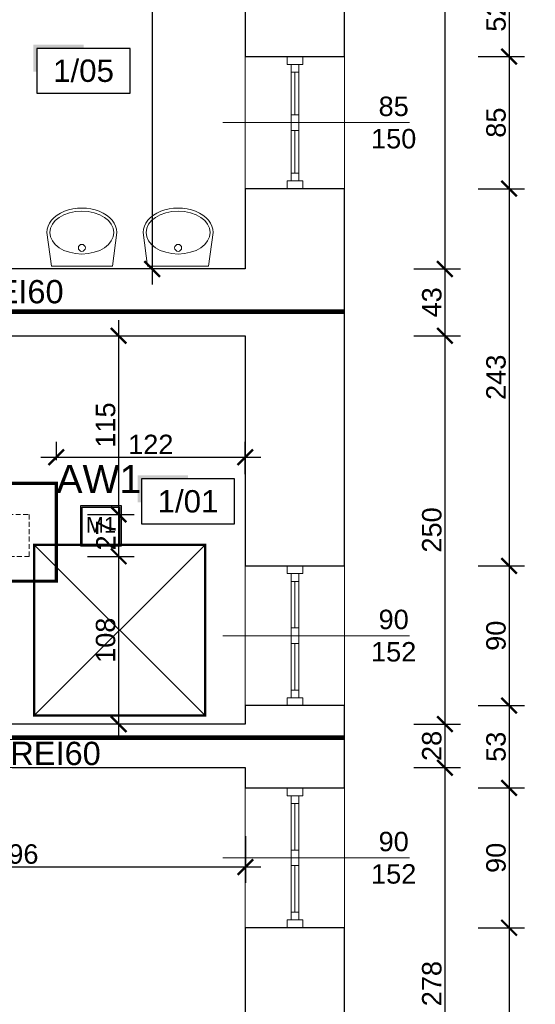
# Model space of a CAD drawing. Header units: millimetres. Extents: x 2709036 to 2756280, y 168165 to 192362.
# Tile 131 of 192: x 2721703 to 2722035, y 190884 to 191517. Entities that reach past the tile are written whole.
import ezdxf
from ezdxf.enums import TextEntityAlignment as Align

# ---------------------------------------------------------------- set-up
doc = ezdxf.new("R2010")
doc.units = ezdxf.units.MM
doc.header["$MEASUREMENT"] = 0
doc.set_wipeout_variables(frame=1)
for name, pattern in [('ACAD_ISO03W100', [30, 12, -18]), ('HIDDEN2', [4.7625, 3.175, -1.5875]), ('UKRYTE', [9.525, 6.35, -3.175]), ('Wipeout_Contour', [1000, 0, -1000])]:
    doc.linetypes.add(name, pattern=pattern)
doc.layers.add('6 - OPISY', color=7, linetype='Continuous')
doc.layers.add('Oświetlenie awaryjne', color=1, linetype='Continuous')
for name, color, linetype, lineweight in [('__MAZ_EKSP_PROJ', 3, 'Continuous', 0), ('__MAZ_OPIS_STOLARKA', 7, 'Continuous', 0), ('__MAZ_SCHODY', 7, 'Continuous', 0), ('__MAZ_STOLARKA OKIENNA', 7, 'Continuous', 9), ('__MAZ_WYMIARY', 7, 'Continuous', 9), ('__MAZ_ŚCIANY ISTNIEJĄCE', 7, 'Continuous', 30), ('Meble i wyposażenie', 8, 'Continuous', 5), ('SCHODY_POR.', 7, 'UKRYTE', 25)]:
    doc.layers.add(name, color=color, linetype=linetype, lineweight=lineweight)
doc.styles.add('Arial', font='arial.ttf')
doc.styles.add('Dimensions', font='arial.ttf')
doc.styles.add('Malanow_1_100', font='isocpeur.ttf')
doc.styles.get("Standard").update_dxf_attribs({"font": 'arial.ttf'})
doc.styles.add('styl1', font='arial.ttf')
doc.dimstyles.new('100', dxfattribs={"dimtxt": 10, "dimasz": 10, "dimexe": 18, "dimexo": 15, "dimgap": 9, "dimtad": 1, "dimdec": 1, "dimrnd": 0.5, "dimdsep": 46, "dimtxsty": 'Dimensions', "dimblk": 'ARCHTICK', "dimcen": 9, "dimdle": 10, "dimadec": 1, "dimazin": 2, "dimtfac": 1, "dimtdec": 4, "dimtofl": 0, "dimtmove": 2, "dimatfit": 3, "dimfxl": 1, "dimtolj": 1, "dimtzin": 0, "dimarcsym": 0})

# ---------------------------------------------------------------- blocks, each defined once
blk = doc.blocks.new('_ArchTick')
at = {"color": 0, "linetype": 'ByBlock', "const_width": 0.15}
blk.add_lwpolyline([(-0.5, -0.5), (0.5, 0.5)], dxfattribs=at)
blk = doc.blocks.new('*D739')
at = {"layer": '__MAZ_WYMIARY', "color": 0, "lineweight": -2}
for p, q in [((2721766.84, 191054.08), (2721766.84, 191182.08)), ((2721746.84, 191172.08), (2721776.84, 191172.08)), ((2721769.09, 191064.08), (2721756.84, 191064.08))]:
    blk.add_line(p, q, dxfattribs=at)
at = {"layer": 'Defpoints', "color": 0, "lineweight": 30}
for p in [(2721709.3, 191172.08), (2721766.84, 191172.08), (2721784.09, 191064.08)]:
    blk.add_point(p, dxfattribs=at)
at = {"layer": '__MAZ_WYMIARY', "color": 0, "lineweight": -2, "xscale": 10, "yscale": 10, "zscale": 10}
for p, rotation in [((2721766.84, 191172.08), 90), ((2721766.84, 191064.08), 270)]:
    blk.add_blockref('_ArchTick', p, dxfattribs=dict(at, rotation=rotation))
at = {"layer": '__MAZ_WYMIARY', "color": 0, "lineweight": 5, "insert": (2721758.46, 191118.08), "char_height": 12.5, "attachment_point": 5, "rotation": 90, "style": 'Arial'}
blk.add_mtext('\\A1;108', dxfattribs=at)
blk = doc.blocks.new('*D740')
at = {"layer": '__MAZ_WYMIARY', "color": 0, "lineweight": -2}
for p, q in [((2721726.71, 191234.08), (2721726.71, 191245.85)), ((2721848.3, 191224.95), (2721848.3, 191245.85)), ((2721716.71, 191235.85), (2721858.3, 191235.85))]:
    blk.add_line(p, q, dxfattribs=at)
at = {"layer": 'Defpoints', "color": 0, "lineweight": 30}
for p in [(2721848.3, 191235.85), (2721726.71, 191219.08), (2721848.3, 191209.95)]:
    blk.add_point(p, dxfattribs=at)
at = {"layer": '__MAZ_WYMIARY', "color": 0, "lineweight": -2, "xscale": 10, "yscale": 10, "zscale": 10, "rotation": 180}
blk.add_blockref('_ArchTick', (2721726.71, 191235.85), dxfattribs=at)
at = {"layer": '__MAZ_WYMIARY', "color": 0, "lineweight": -2, "xscale": 10, "yscale": 10, "zscale": 10}
blk.add_blockref('_ArchTick', (2721848.3, 191235.85), dxfattribs=at)
at = {"layer": '__MAZ_WYMIARY', "color": 0, "lineweight": 5, "insert": (2721787.51, 191244.13), "char_height": 12.5, "attachment_point": 5, "style": 'Arial'}
blk.add_mtext('\\A1;122', dxfattribs=at)
blk = doc.blocks.new('*U5')
at = {"color": 0, "linetype": 'Wipeout_Contour', "lineweight": -2, "ltscale": 7389.409666}
blk.add_wipeout([(-228.2, -234.4), (-227.7, -234.4), (-225.7, -255.6), (-220, -276), (-210.6, -294.8), (-188.8, -323.2), (-161.9, -346.1), (-111.8, -371.5), (-58.3, -387.1), (-3, -392.4), (52.4, -387.1), (105.9, -371.5), (155.9, -346.1), (182.9, -323.2), (204.7, -294.8), (214, -276), (219.8, -255.6), (221.8, -234.4), (193.5, -17.4), (-199.4, -17.4)], dxfattribs=at).dxf.layer = 'Meble i wyposażenie'
at = {"layer": 'Meble i wyposażenie', "color": 0, "linetype": 'Continuous', "lineweight": -2}
for p, q in [((-199.4, -17.2), (-228.2, -234.2)), ((193.5, -17.2), (-199.4, -17.2)), ((-199.2, -17.5), (-199.4, -17.5)), ((193.5, -17.5), (193.3, -17.5)), ((221.8, -234.2), (193.5, -17.2))]:
    blk.add_line(p, q, dxfattribs=at)
blk.add_circle((-3, -135.7), 22.5, dxfattribs=at)
blk.add_ellipse((-3, -234.2), major_axis=(-206, 0), ratio=0.671, dxfattribs=at)
blk.add_ellipse((-3, -234.2), major_axis=(-224.7, 0), ratio=0.702956, start_param=0, end_param=3.141593, dxfattribs=at)
blk = doc.blocks.new('*U9')
at = {"ltscale": 10}
blk.add_hatch(color=256, dxfattribs=at).paths.add_polyline_path([(0, 26), (-25, 26), (-27, 26), (-27, 11.46), (-25, 11.46), (-25, 24), (0, 24)])
blk.add_lwpolyline([(-25, 0), (25, 0), (25, 24), (-25, 24)], close=True, dxfattribs=at)
at = {"layer": '6 - OPISY'}
for tag, p in [('NRPOM', (0, 6)), ('WYSPOM', (3.39, -15.66))]:
    blk.add_attdef(tag, text='', height=12, dxfattribs=at).set_placement(p, align=Align.CENTER)
blk = doc.blocks.new('*D1069')
at = {"layer": '__MAZ_WYMIARY', "color": 0, "lineweight": -2}
for p, q in [((2721726.71, 191234.08), (2721726.71, 191245.85)), ((2721848.3, 191224.95), (2721848.3, 191245.85)), ((2721716.71, 191235.85), (2721858.3, 191235.85))]:
    blk.add_line(p, q, dxfattribs=at)
at = {"layer": 'Defpoints', "color": 0, "lineweight": 30}
for p in [(2721848.3, 191235.85), (2721726.71, 191219.08), (2721848.3, 191209.95)]:
    blk.add_point(p, dxfattribs=at)
at = {"layer": '__MAZ_WYMIARY', "color": 0, "lineweight": -2, "xscale": 10, "yscale": 10, "zscale": 10, "rotation": 180}
blk.add_blockref('_ArchTick', (2721726.71, 191235.85), dxfattribs=at)
at = {"layer": '__MAZ_WYMIARY', "color": 0, "lineweight": -2, "xscale": 10, "yscale": 10, "zscale": 10}
blk.add_blockref('_ArchTick', (2721848.3, 191235.85), dxfattribs=at)
at = {"layer": '__MAZ_WYMIARY', "color": 0, "lineweight": 5, "insert": (2721787.51, 191244.13), "char_height": 12.5, "attachment_point": 5, "style": 'Arial'}
blk.add_mtext('\\A1;122', dxfattribs=at)
blk = doc.blocks.new('*D1121')
at = {"layer": '__MAZ_WYMIARY', "color": 0, "lineweight": -2}
for p, q in [((2721976.84, 191736.82), (2721976.84, 191347.08)), ((2721956.84, 191726.82), (2721986.84, 191726.82)), ((2721956.84, 191357.08), (2721986.84, 191357.08))]:
    blk.add_line(p, q, dxfattribs=at)
at = {"layer": 'Defpoints', "color": 0, "lineweight": 30}
for p in [(2721848.37, 191726.82), (2721848.37, 191357.08), (2721976.84, 191357.08)]:
    blk.add_point(p, dxfattribs=at)
at = {"layer": '__MAZ_WYMIARY', "color": 0, "lineweight": -2, "xscale": 10, "yscale": 10, "zscale": 10}
for p, rotation in [((2721976.84, 191726.82), 90), ((2721976.84, 191357.08), 270)]:
    blk.add_blockref('_ArchTick', p, dxfattribs=dict(at, rotation=rotation))
at = {"layer": '__MAZ_WYMIARY', "color": 0, "lineweight": 5, "insert": (2721968.45, 191541.95), "char_height": 12.5, "attachment_point": 5, "rotation": 90, "style": 'Arial'}
blk.add_mtext('\\A1;370', dxfattribs=at)
blk = doc.blocks.new('*D1122')
at = {"layer": '__MAZ_WYMIARY', "color": 0, "lineweight": -2}
for p, q in [((2721976.84, 191367.08), (2721976.84, 191304.08)), ((2721956.84, 191357.08), (2721986.84, 191357.08)), ((2721956.84, 191314.08), (2721986.84, 191314.08))]:
    blk.add_line(p, q, dxfattribs=at)
at = {"layer": 'Defpoints', "color": 0, "lineweight": 30}
for p in [(2721848.43, 191357.08), (2721848.43, 191314.08), (2721976.84, 191314.08)]:
    blk.add_point(p, dxfattribs=at)
at = {"layer": '__MAZ_WYMIARY', "color": 0, "lineweight": -2, "xscale": 10, "yscale": 10, "zscale": 10}
for p, rotation in [((2721976.84, 191357.08), 90), ((2721976.84, 191314.08), 270)]:
    blk.add_blockref('_ArchTick', p, dxfattribs=dict(at, rotation=rotation))
at = {"layer": '__MAZ_WYMIARY', "color": 0, "lineweight": 5, "insert": (2721968.45, 191335.58), "char_height": 12.5, "attachment_point": 5, "rotation": 90, "style": 'Arial'}
blk.add_mtext('\\A1;43', dxfattribs=at)
blk = doc.blocks.new('*D1123')
at = {"layer": '__MAZ_WYMIARY', "color": 0, "lineweight": -2}
for p, q in [((2721976.84, 191324.08), (2721976.84, 191054.08)), ((2721956.84, 191314.08), (2721986.84, 191314.08)), ((2721956.84, 191064.08), (2721986.84, 191064.08))]:
    blk.add_line(p, q, dxfattribs=at)
at = {"layer": 'Defpoints', "color": 0, "lineweight": 30}
for p in [(2721848.3, 191314.08), (2721848.3, 191064.08), (2721976.84, 191064.08)]:
    blk.add_point(p, dxfattribs=at)
at = {"layer": '__MAZ_WYMIARY', "color": 0, "lineweight": -2, "xscale": 10, "yscale": 10, "zscale": 10}
for p, rotation in [((2721976.84, 191314.08), 90), ((2721976.84, 191064.08), 270)]:
    blk.add_blockref('_ArchTick', p, dxfattribs=dict(at, rotation=rotation))
at = {"layer": '__MAZ_WYMIARY', "color": 0, "lineweight": 5, "insert": (2721968.45, 191189.08), "char_height": 12.5, "attachment_point": 5, "rotation": 90, "style": 'Arial'}
blk.add_mtext('\\A1;250', dxfattribs=at)
blk = doc.blocks.new('*D1124')
at = {"layer": '__MAZ_WYMIARY', "color": 0, "lineweight": -2}
for p, q in [((2721976.84, 191074.08), (2721976.84, 191026.08)), ((2721956.84, 191064.08), (2721986.84, 191064.08)), ((2721956.84, 191036.08), (2721986.84, 191036.08))]:
    blk.add_line(p, q, dxfattribs=at)
at = {"layer": 'Defpoints', "color": 0, "lineweight": 30}
for p in [(2721848.3, 191064.08), (2721848.3, 191036.08), (2721976.84, 191036.08)]:
    blk.add_point(p, dxfattribs=at)
at = {"layer": '__MAZ_WYMIARY', "color": 0, "lineweight": -2, "xscale": 10, "yscale": 10, "zscale": 10}
for p, rotation in [((2721976.84, 191064.08), 90), ((2721976.84, 191036.08), 270)]:
    blk.add_blockref('_ArchTick', p, dxfattribs=dict(at, rotation=rotation))
at = {"layer": '__MAZ_WYMIARY', "color": 0, "lineweight": 5, "insert": (2721968.45, 191050.08), "char_height": 12.5, "attachment_point": 5, "rotation": 90, "style": 'Arial'}
blk.add_mtext('\\A1;28', dxfattribs=at)
blk = doc.blocks.new('*D1125')
at = {"layer": '__MAZ_WYMIARY', "color": 0, "lineweight": -2}
for p, q in [((2721976.84, 191046.08), (2721976.84, 190748.08)), ((2721956.84, 191036.08), (2721986.84, 191036.08)), ((2721956.84, 190758.08), (2721986.84, 190758.08))]:
    blk.add_line(p, q, dxfattribs=at)
at = {"layer": 'Defpoints', "color": 0, "lineweight": 30}
for p in [(2721848.43, 191036.08), (2721848.3, 190758.08), (2721976.84, 190758.08)]:
    blk.add_point(p, dxfattribs=at)
at = {"layer": '__MAZ_WYMIARY', "color": 0, "lineweight": -2, "xscale": 10, "yscale": 10, "zscale": 10}
for p, rotation in [((2721976.84, 191036.08), 90), ((2721976.84, 190758.08), 270)]:
    blk.add_blockref('_ArchTick', p, dxfattribs=dict(at, rotation=rotation))
at = {"layer": '__MAZ_WYMIARY', "color": 0, "lineweight": 5, "insert": (2721968.45, 190897.08), "char_height": 12.5, "attachment_point": 5, "rotation": 90, "style": 'Arial'}
blk.add_mtext('\\A1;278', dxfattribs=at)
blk = doc.blocks.new('*D1131')
at = {"layer": '__MAZ_WYMIARY', "color": 0, "lineweight": -2}
for p, q in [((2722018.16, 191555.19), (2722018.16, 191483.73)), ((2721998.16, 191545.19), (2722028.16, 191545.19)), ((2721998.16, 191493.73), (2722028.16, 191493.73))]:
    blk.add_line(p, q, dxfattribs=at)
at = {"layer": 'Defpoints', "color": 0, "lineweight": 30}
for p in [(2721912.3, 191545.19), (2721912.3, 191493.73), (2722018.16, 191493.73)]:
    blk.add_point(p, dxfattribs=at)
at = {"layer": '__MAZ_WYMIARY', "color": 0, "lineweight": -2, "xscale": 10, "yscale": 10, "zscale": 10}
for p, rotation in [((2722018.16, 191545.19), 90), ((2722018.16, 191493.73), 270)]:
    blk.add_blockref('_ArchTick', p, dxfattribs=dict(at, rotation=rotation))
at = {"layer": '__MAZ_WYMIARY', "color": 0, "lineweight": 5, "insert": (2722009.78, 191519.46), "char_height": 12.5, "attachment_point": 5, "rotation": 90, "style": 'Arial'}
blk.add_mtext('\\A1;52', dxfattribs=at)
blk = doc.blocks.new('*D1132')
at = {"layer": '__MAZ_WYMIARY', "color": 0, "lineweight": -2}
for p, q in [((2722018.16, 191503.73), (2722018.16, 191398.73)), ((2721998.16, 191493.73), (2722028.16, 191493.73)), ((2721998.16, 191408.73), (2722028.16, 191408.73))]:
    blk.add_line(p, q, dxfattribs=at)
at = {"layer": 'Defpoints', "color": 0, "lineweight": 30}
for p in [(2721912.3, 191493.73), (2721912.3, 191408.73), (2722018.16, 191408.73)]:
    blk.add_point(p, dxfattribs=at)
at = {"layer": '__MAZ_WYMIARY', "color": 0, "lineweight": -2, "xscale": 10, "yscale": 10, "zscale": 10}
for p, rotation in [((2722018.16, 191493.73), 90), ((2722018.16, 191408.73), 270)]:
    blk.add_blockref('_ArchTick', p, dxfattribs=dict(at, rotation=rotation))
at = {"layer": '__MAZ_WYMIARY', "color": 0, "lineweight": 5, "insert": (2722009.78, 191451.23), "char_height": 12.5, "attachment_point": 5, "rotation": 90, "style": 'Arial'}
blk.add_mtext('\\A1;85', dxfattribs=at)
blk = doc.blocks.new('*D1133')
at = {"layer": '__MAZ_WYMIARY', "color": 0, "lineweight": -2}
for p, q in [((2722018.16, 191418.73), (2722018.16, 191155.99)), ((2721998.16, 191408.73), (2722028.16, 191408.73)), ((2721998.16, 191165.99), (2722028.16, 191165.99))]:
    blk.add_line(p, q, dxfattribs=at)
at = {"layer": 'Defpoints', "color": 0, "lineweight": 30}
for p in [(2721912.3, 191408.73), (2721912.3, 191165.99), (2722018.16, 191165.99)]:
    blk.add_point(p, dxfattribs=at)
at = {"layer": '__MAZ_WYMIARY', "color": 0, "lineweight": -2, "xscale": 10, "yscale": 10, "zscale": 10}
for p, rotation in [((2722018.16, 191408.73), 90), ((2722018.16, 191165.99), 270)]:
    blk.add_blockref('_ArchTick', p, dxfattribs=dict(at, rotation=rotation))
at = {"layer": '__MAZ_WYMIARY', "color": 0, "lineweight": 5, "insert": (2722009.77, 191287.36), "char_height": 12.5, "attachment_point": 5, "rotation": 90, "style": 'Arial'}
blk.add_mtext('\\A1;243', dxfattribs=at)
blk = doc.blocks.new('*D1134')
at = {"layer": '__MAZ_WYMIARY', "color": 0, "lineweight": -2}
for p, q in [((2722018.16, 191175.99), (2722018.16, 191065.99)), ((2721998.16, 191165.99), (2722028.16, 191165.99)), ((2721998.16, 191075.99), (2722028.16, 191075.99))]:
    blk.add_line(p, q, dxfattribs=at)
at = {"layer": 'Defpoints', "color": 0, "lineweight": 30}
for p in [(2721912.37, 191165.99), (2721912.3, 191075.99), (2722018.16, 191075.99)]:
    blk.add_point(p, dxfattribs=at)
at = {"layer": '__MAZ_WYMIARY', "color": 0, "lineweight": -2, "xscale": 10, "yscale": 10, "zscale": 10}
for p, rotation in [((2722018.16, 191165.99), 90), ((2722018.16, 191075.99), 270)]:
    blk.add_blockref('_ArchTick', p, dxfattribs=dict(at, rotation=rotation))
at = {"layer": '__MAZ_WYMIARY', "color": 0, "lineweight": 5, "insert": (2722009.78, 191120.99), "char_height": 12.5, "attachment_point": 5, "rotation": 90, "style": 'Arial'}
blk.add_mtext('\\A1;90', dxfattribs=at)
blk = doc.blocks.new('*D1135')
at = {"layer": '__MAZ_WYMIARY', "color": 0, "lineweight": -2}
for p, q in [((2722018.16, 191085.99), (2722018.16, 191013.03)), ((2721998.16, 191075.99), (2722028.16, 191075.99)), ((2721998.16, 191023.03), (2722028.16, 191023.03))]:
    blk.add_line(p, q, dxfattribs=at)
at = {"layer": 'Defpoints', "color": 0, "lineweight": 30}
for p in [(2721912.3, 191075.99), (2721912.3, 191023.03), (2722018.16, 191023.03)]:
    blk.add_point(p, dxfattribs=at)
at = {"layer": '__MAZ_WYMIARY', "color": 0, "lineweight": -2, "xscale": 10, "yscale": 10, "zscale": 10}
for p, rotation in [((2722018.16, 191075.99), 90), ((2722018.16, 191023.03), 270)]:
    blk.add_blockref('_ArchTick', p, dxfattribs=dict(at, rotation=rotation))
at = {"layer": '__MAZ_WYMIARY', "color": 0, "lineweight": 5, "insert": (2722009.77, 191049.51), "char_height": 12.5, "attachment_point": 5, "rotation": 90, "style": 'Arial'}
blk.add_mtext('\\A1;53', dxfattribs=at)
blk = doc.blocks.new('*D1136')
at = {"layer": '__MAZ_WYMIARY', "color": 0, "lineweight": -2}
for p, q in [((2722018.16, 191033.03), (2722018.16, 190923.03)), ((2721998.16, 191023.03), (2722028.16, 191023.03)), ((2721998.16, 190933.03), (2722028.16, 190933.03))]:
    blk.add_line(p, q, dxfattribs=at)
at = {"layer": 'Defpoints', "color": 0, "lineweight": 30}
for p in [(2721912.3, 191023.03), (2721912.3, 190933.03), (2722018.16, 190933.03)]:
    blk.add_point(p, dxfattribs=at)
at = {"layer": '__MAZ_WYMIARY', "color": 0, "lineweight": -2, "xscale": 10, "yscale": 10, "zscale": 10}
for p, rotation in [((2722018.16, 191023.03), 90), ((2722018.16, 190933.03), 270)]:
    blk.add_blockref('_ArchTick', p, dxfattribs=dict(at, rotation=rotation))
at = {"layer": '__MAZ_WYMIARY', "color": 0, "lineweight": 5, "insert": (2722009.78, 190978.03), "char_height": 12.5, "attachment_point": 5, "rotation": 90, "style": 'Arial'}
blk.add_mtext('\\A1;90', dxfattribs=at)
blk = doc.blocks.new('*D1137')
at = {"layer": '__MAZ_WYMIARY', "color": 0, "lineweight": -2}
for p, q in [((2722018.16, 190943.03), (2722018.16, 190691.08)), ((2721998.16, 190933.03), (2722028.16, 190933.03)), ((2721998.16, 190701.08), (2722028.16, 190701.08))]:
    blk.add_line(p, q, dxfattribs=at)
at = {"layer": 'Defpoints', "color": 0, "lineweight": 30}
for p in [(2721912.3, 190933.03), (2721912.3, 190701.08), (2722018.16, 190701.08)]:
    blk.add_point(p, dxfattribs=at)
at = {"layer": '__MAZ_WYMIARY', "color": 0, "lineweight": -2, "xscale": 10, "yscale": 10, "zscale": 10}
for p, rotation in [((2722018.16, 190933.03), 90), ((2722018.16, 190701.08), 270)]:
    blk.add_blockref('_ArchTick', p, dxfattribs=dict(at, rotation=rotation))
at = {"layer": '__MAZ_WYMIARY', "color": 0, "lineweight": 5, "insert": (2722009.77, 190817.05), "char_height": 12.5, "attachment_point": 5, "rotation": 90, "style": 'Arial'}
blk.add_mtext('\\A1;232', dxfattribs=at)
blk = doc.blocks.new('*D1138')
at = {"layer": '__MAZ_WYMIARY', "color": 0, "lineweight": -2}
for p, q in [((2722059.41, 192005.08), (2722059.41, 190691.08)), ((2722039.41, 191995.08), (2722069.41, 191995.08)), ((2722039.41, 190701.08), (2722069.41, 190701.08))]:
    blk.add_line(p, q, dxfattribs=at)
at = {"layer": 'Defpoints', "color": 0, "lineweight": 30}
for p in [(2721912.3, 191995.08), (2721912.3, 190701.08), (2722059.41, 190701.08)]:
    blk.add_point(p, dxfattribs=at)
at = {"layer": '__MAZ_WYMIARY', "color": 0, "lineweight": -2, "xscale": 10, "yscale": 10, "zscale": 10}
for p, rotation in [((2722059.41, 191995.08), 90), ((2722059.41, 190701.08), 270)]:
    blk.add_blockref('_ArchTick', p, dxfattribs=dict(at, rotation=rotation))
at = {"layer": '__MAZ_WYMIARY', "color": 0, "lineweight": 5, "insert": (2722051.03, 191348.08), "char_height": 12.5, "attachment_point": 5, "rotation": 90, "style": 'Arial'}
blk.add_mtext('\\A1;1294', dxfattribs=at)
blk = doc.blocks.new('*D1140')
at = {"layer": '__MAZ_WYMIARY', "color": 0, "lineweight": -2}
for p, q in [((2721788.43, 191749.08), (2721788.43, 191347.08)), ((2721808.16, 191739.08), (2721778.43, 191739.08)), ((2721808.16, 191357.08), (2721778.43, 191357.08))]:
    blk.add_line(p, q, dxfattribs=at)
at = {"layer": 'Defpoints', "color": 0, "lineweight": 30}
for p in [(2721823.16, 191739.08), (2721788.43, 191357.08), (2721823.16, 191357.08)]:
    blk.add_point(p, dxfattribs=at)
at = {"layer": '__MAZ_WYMIARY', "color": 0, "lineweight": -2, "xscale": 10, "yscale": 10, "zscale": 10}
for p, rotation in [((2721788.43, 191739.08), 90), ((2721788.43, 191357.08), 270)]:
    blk.add_blockref('_ArchTick', p, dxfattribs=dict(at, rotation=rotation))
at = {"layer": '__MAZ_WYMIARY', "color": 0, "lineweight": 5, "insert": (2721780.05, 191548.08), "char_height": 12.5, "attachment_point": 5, "rotation": 90, "style": 'Arial'}
blk.add_mtext('\\A1;382', dxfattribs=at)
blk = doc.blocks.new('*D1141')
at = {"layer": '__MAZ_WYMIARY', "color": 0, "lineweight": -2}
for p, q in [((2721766.84, 191162.08), (2721766.84, 191209.08)), ((2721746.84, 191199.08), (2721776.84, 191199.08)), ((2721746.84, 191172.08), (2721776.84, 191172.08))]:
    blk.add_line(p, q, dxfattribs=at)
at = {"layer": 'Defpoints', "color": 0, "lineweight": 30}
for p in [(2721709.3, 191199.08), (2721766.84, 191199.08), (2721709.3, 191172.08)]:
    blk.add_point(p, dxfattribs=at)
at = {"layer": '__MAZ_WYMIARY', "color": 0, "lineweight": -2, "xscale": 10, "yscale": 10, "zscale": 10}
for p, rotation in [((2721766.84, 191199.08), 90), ((2721766.84, 191172.08), 270)]:
    blk.add_blockref('_ArchTick', p, dxfattribs=dict(at, rotation=rotation))
at = {"layer": '__MAZ_WYMIARY', "color": 0, "lineweight": 5, "insert": (2721758.56, 191185.58), "char_height": 12.5, "attachment_point": 5, "rotation": 90, "style": 'Arial'}
blk.add_mtext('\\A1;27', dxfattribs=at)
blk = doc.blocks.new('*D1142')
at = {"layer": '__MAZ_WYMIARY', "color": 0, "lineweight": -2}
for p, q in [((2721766.84, 191189.08), (2721766.84, 191324.08)), ((2721746.84, 191314.08), (2721776.84, 191314.08)), ((2721746.84, 191199.08), (2721776.84, 191199.08))]:
    blk.add_line(p, q, dxfattribs=at)
at = {"layer": 'Defpoints', "color": 0, "lineweight": 30}
for p in [(2721709.36, 191314.08), (2721766.84, 191314.08), (2721709.36, 191199.08)]:
    blk.add_point(p, dxfattribs=at)
at = {"layer": '__MAZ_WYMIARY', "color": 0, "lineweight": -2, "xscale": 10, "yscale": 10, "zscale": 10}
for p, rotation in [((2721766.84, 191314.08), 90), ((2721766.84, 191199.08), 270)]:
    blk.add_blockref('_ArchTick', p, dxfattribs=dict(at, rotation=rotation))
at = {"layer": '__MAZ_WYMIARY', "color": 0, "lineweight": 5, "insert": (2721758.46, 191256.58), "char_height": 12.5, "attachment_point": 5, "rotation": 90, "style": 'Arial'}
blk.add_mtext('\\A1;115', dxfattribs=at)
blk = doc.blocks.new('*D1405')
at = {"layer": '__MAZ_WYMIARY', "color": 0, "lineweight": -2}
for p, q in [((2721552.84, 190992.03), (2721552.84, 190962.03)), ((2721848.43, 190992.03), (2721848.43, 190962.03)), ((2721858.43, 190972.03), (2721542.84, 190972.03))]:
    blk.add_line(p, q, dxfattribs=at)
at = {"layer": 'Defpoints', "color": 0, "lineweight": 30}
for p in [(2721552.84, 191036.1), (2721848.43, 191036.08), (2721552.84, 190972.03)]:
    blk.add_point(p, dxfattribs=at)
at = {"layer": '__MAZ_WYMIARY', "color": 0, "lineweight": -2, "xscale": 10, "yscale": 10, "zscale": 10, "rotation": 180}
blk.add_blockref('_ArchTick', (2721552.84, 190972.03), dxfattribs=at)
at = {"layer": '__MAZ_WYMIARY', "color": 0, "lineweight": -2, "xscale": 10, "yscale": 10, "zscale": 10}
blk.add_blockref('_ArchTick', (2721848.43, 190972.03), dxfattribs=at)
at = {"layer": '__MAZ_WYMIARY', "color": 0, "lineweight": 5, "insert": (2721700.64, 190980.41), "char_height": 12.5, "attachment_point": 5, "style": 'Arial'}
blk.add_mtext('\\A1;296', dxfattribs=at)
blk = doc.blocks.new('*U718')
at = {"layer": 'Oświetlenie awaryjne'}
h = blk.add_hatch(color=256, dxfattribs=at)
h.dxf.hatch_style = 1
h.paths.add_polyline_path([(-13, -13), (13, -13), (13, 13), (-13, 13)])
h.paths.add_polyline_path([(-12, -12), (12, -12), (12, 12), (-12, 12)], flags=16)
for points in [[(-13, 13), (13, 13), (13, -13), (-13, -13)], [(-12, 12), (12, 12), (12, -12), (-12, -12)]]:
    blk.add_lwpolyline(points, close=True, dxfattribs=at)
at = {"layer": 'Oświetlenie awaryjne', "attachment_point": 1, "style": 'Malanow_1_100'}
for s, width, insert, char_height in [('{\\fArial|b0|i0|c238|p34;AW1}', 59.6663, (-28.61, 39.11), 18), ('\\pxqc;{\\fArial|b0|i0|c238|p34;M1}', 26, (-13, 5.68), 10)]:
    blk.add_mtext_dynamic_manual_height_columns(s, width=width, gutter_width=669.53, heights=[0], dxfattribs=dict(at, insert=insert, char_height=char_height))

msp = doc.modelspace()

# ---------------------------------------------------------------- linework, layer by layer
at = {"layer": '__MAZ_EKSP_PROJ'}
for p, q in [((2721712.43, 191179.6), (2721822.43, 191069.6)), ((2721712.43, 191069.6), (2721822.43, 191179.6))]:
    msp.add_line(p, q, dxfattribs=at)
at = {"layer": '__MAZ_EKSP_PROJ', "linetype": 'ACAD_ISO03W100', "const_width": 3}
msp.add_lwpolyline([(2721912.3, 191055.31), (2721317.82, 191055.31), (2721317.82, 191329.64), (2721912.3, 191329.64)], dxfattribs=at)
at = {"layer": '__MAZ_EKSP_PROJ', "const_width": 1.5}
msp.add_lwpolyline([(2721712.43, 191069.6), (2721822.43, 191069.6), (2721822.43, 191179.6), (2721712.43, 191179.6)], close=True, dxfattribs=at)
at = {"layer": '__MAZ_OPIS_STOLARKA', "color": 252}
for points in [[(2721833.92, 191451.23), (2721954.13, 191451.23)], [(2721833.92, 191120.99), (2721954.13, 191120.99)], [(2721833.92, 190978.03), (2721954.13, 190978.03)]]:
    msp.add_lwpolyline(points, dxfattribs=at)
at = {"layer": '__MAZ_SCHODY', "color": 252, "linetype": 'HIDDEN2', "lineweight": 5}
for p, q in [((2721848.3, 191493.73), (2721848.3, 191408.73)), ((2721912.3, 191408.73), (2721912.3, 191493.73)), ((2721848.3, 191165.99), (2721848.3, 191075.99)), ((2721912.3, 191075.99), (2721912.3, 191165.99)), ((2721848.3, 191023.03), (2721848.3, 190933.03)), ((2721912.3, 190933.03), (2721912.3, 191023.03))]:
    msp.add_line(p, q, dxfattribs=at)
msp.add_lwpolyline([(2721324.3, 191199.08), (2721709.3, 191199.08), (2721709.3, 191172.08), (2721608.79, 191172.08)], dxfattribs=at)
at = {"layer": '__MAZ_STOLARKA OKIENNA', "color": 252, "linetype": 'Continuous'}
for p, q in [((2721848.3, 191493.73), (2721848.3, 191408.73)), ((2721912.3, 191493.73), (2721912.3, 191408.73)), ((2721877.8, 191483.73), (2721882.8, 191483.73)), ((2721880.3, 191483.73), (2721880.3, 191456.23)), ((2721877.8, 191456.23), (2721882.8, 191456.23)), ((2721877.8, 191446.23), (2721882.8, 191446.23)), ((2721880.3, 191418.73), (2721880.3, 191446.23)), ((2721877.8, 191418.73), (2721882.8, 191418.73)), ((2721848.3, 191165.99), (2721848.3, 191075.99)), ((2721912.3, 191165.99), (2721912.3, 191075.99)), ((2721882.8, 191155.99), (2721877.8, 191155.99)), ((2721880.3, 191155.99), (2721880.3, 191125.99)), ((2721882.8, 191125.99), (2721877.8, 191125.99)), ((2721882.8, 191115.99), (2721877.8, 191115.99)), ((2721880.3, 191085.99), (2721880.3, 191115.99)), ((2721882.8, 191085.99), (2721877.8, 191085.99)), ((2721848.3, 191023.03), (2721848.3, 190933.03)), ((2721912.3, 191023.03), (2721912.3, 190933.03)), ((2721877.8, 191013.03), (2721882.8, 191013.03)), ((2721880.3, 191013.03), (2721880.3, 190983.03)), ((2721877.8, 190983.03), (2721882.8, 190983.03)), ((2721877.8, 190973.03), (2721882.8, 190973.03)), ((2721880.3, 190943.03), (2721880.3, 190973.03)), ((2721877.8, 190943.03), (2721882.8, 190943.03))]:
    msp.add_line(p, q, dxfattribs=at)
for points in [[(2721885.3, 191488.73), (2721885.3, 191493.73), (2721875.3, 191493.73), (2721875.3, 191488.73)], [(2721877.8, 191488.73), (2721882.8, 191488.73), (2721882.8, 191451.23), (2721877.8, 191451.23)], [(2721877.8, 191413.73), (2721882.8, 191413.73), (2721882.8, 191451.23), (2721877.8, 191451.23)], [(2721885.3, 191413.73), (2721885.3, 191408.73), (2721875.3, 191408.73), (2721875.3, 191413.73)], [(2721875.3, 191160.99), (2721875.3, 191165.99), (2721885.3, 191165.99), (2721885.3, 191160.99)], [(2721882.8, 191160.99), (2721877.8, 191160.99), (2721877.8, 191120.99), (2721882.8, 191120.99)], [(2721882.8, 191080.99), (2721877.8, 191080.99), (2721877.8, 191120.99), (2721882.8, 191120.99)], [(2721875.3, 191080.99), (2721875.3, 191075.99), (2721885.3, 191075.99), (2721885.3, 191080.99)], [(2721885.3, 191018.03), (2721885.3, 191023.03), (2721875.3, 191023.03), (2721875.3, 191018.03)], [(2721877.8, 191018.03), (2721882.8, 191018.03), (2721882.8, 190978.03), (2721877.8, 190978.03)], [(2721877.8, 190938.03), (2721882.8, 190938.03), (2721882.8, 190978.03), (2721877.8, 190978.03)], [(2721885.3, 190938.03), (2721885.3, 190933.03), (2721875.3, 190933.03), (2721875.3, 190938.03)]]:
    msp.add_lwpolyline(points, close=True, dxfattribs=at)
at = {"layer": '__MAZ_ŚCIANY ISTNIEJĄCE', "color": 252, "ltscale": 15}
for p, q in [((2721848.3, 191545.19), (2721848.3, 191493.73)), ((2721912.3, 191493.73), (2721912.3, 191545.19)), ((2721848.3, 191493.73), (2721912.3, 191493.73)), ((2721912.3, 191408.73), (2721848.3, 191408.73)), ((2721848.3, 191408.73), (2721848.3, 191357.08)), ((2721912.3, 191165.99), (2721912.3, 191408.73)), ((2721324.3, 191314.08), (2721848.3, 191314.08)), ((2721848.3, 191314.08), (2721848.3, 191165.99)), ((2721848.3, 191165.99), (2721912.3, 191165.99)), ((2721912.3, 191075.99), (2721848.3, 191075.99)), ((2721848.3, 191075.99), (2721848.3, 191064.08)), ((2721912.3, 191050.08), (2721912.3, 191075.99)), ((2721848.3, 191064.08), (2721552.83, 191064.08)), ((2721912.3, 191023.03), (2721912.3, 191050.08)), ((2721552.83, 191036.08), (2721848.3, 191036.08)), ((2721848.3, 191036.08), (2721848.3, 191023.03)), ((2721848.3, 191023.03), (2721912.3, 191023.03)), ((2721912.3, 190933.03), (2721848.3, 190933.03)), ((2721848.3, 190933.03), (2721848.3, 190758.08)), ((2721912.3, 190701.08), (2721912.3, 190933.03))]:
    msp.add_line(p, q, dxfattribs=at)
at = {"layer": 'SCHODY_POR.', "color": 252, "ltscale": 15, "const_width": 2}
msp.add_lwpolyline([(2721324.3, 191219.08), (2721726.71, 191219.08), (2721726.71, 191156.08), (2721609.08, 191156.08)], dxfattribs=at)

# ---------------------------------------------------------------- block references
at = {"layer": '6 - OPISY', "color": 252, "xscale": 1.2, "yscale": 1.2, "zscale": 1.2}
for p, values in [((2721744.21, 191470.25), {'NRPOM': '1/05'}), ((2721811.47, 191193.11), {'NRPOM': '1/01'})]:
    msp.add_blockref('*U9', p, dxfattribs=at).add_auto_attribs(values)
at = {"layer": 'Meble i wyposażenie', "color": 252, "xscale": -0.1, "yscale": 0.1, "zscale": 0.1, "rotation": 180}
for p in [(2721743.42, 191357.08), (2721805.41, 191357.08)]:
    msp.add_blockref('*U5', p, dxfattribs=at)
at = {"layer": 'Oświetlenie awaryjne'}
msp.add_blockref('*U718', (2721755.41, 191191.73, 0), dxfattribs=at)

# ---------------------------------------------------------------- texts
at = {"layer": '__MAZ_EKSP_PROJ', "linetype": 'ACAD_ISO03W100', "char_height": 15, "attachment_point": 3}
for insert in [(2721731.38, 191349.95), (2721755.31, 191052.76)]:
    msp.add_mtext_dynamic_manual_height_columns('REI60', width=617.9803, gutter_width=12.5, heights=[61.2], dxfattribs=dict(at, insert=insert))
at = {"layer": '__MAZ_OPIS_STOLARKA', "color": 252, "char_height": 12.5, "width": 38.3096, "attachment_point": 5, "style": 'styl1'}
for s, insert in [('85\\P150', (2721943.86, 191451.23)), ('90\\P152', (2721943.86, 191120.99)), ('90\\P152', (2721943.86, 190978.03))]:
    msp.add_mtext(s, dxfattribs=dict(at, insert=insert))

# ---------------------------------------------------------------- dimensions: what is measured, and where the dimension line sits
at = {"layer": '__MAZ_WYMIARY', "color": 252, "lineweight": 5}
for base, p1, p2, picture, middle in [((2722059.41, 190701.08), (2721912.3, 191995.08), (2721912.3, 190701.08), '*D1138', (2722051.03, 191348.08)), ((2721976.84, 191357.08), (2721848.37, 191726.82), (2721848.37, 191357.08), '*D1121', (2721968.45, 191541.95)), ((2722018.16, 191493.73), (2721912.3, 191545.19), (2721912.3, 191493.73), '*D1131', (2722009.78, 191519.46)), ((2722018.16, 191408.73), (2721912.3, 191493.73), (2721912.3, 191408.73), '*D1132', (2722009.78, 191451.23)), ((2722018.16, 191165.99), (2721912.3, 191408.73), (2721912.3, 191165.99), '*D1133', (2722009.77, 191287.36)), ((2721976.84, 191314.08), (2721848.43, 191357.08), (2721848.43, 191314.08), '*D1122', (2721968.45, 191335.58)), ((2721766.84, 191314.08), (2721709.36, 191199.08), (2721709.36, 191314.08), '*D1142', (2721758.46, 191256.58)), ((2721976.84, 191064.08), (2721848.3, 191314.08), (2721848.3, 191064.08), '*D1123', (2721968.45, 191189.08)), ((2721766.84, 191199.08), (2721709.3, 191172.08), (2721709.3, 191199.08), '*D1141', (2721758.56, 191185.58)), ((2721766.84, 191172.08), (2721784.09, 191064.08), (2721709.3, 191172.08), '*D739', (2721758.46, 191118.08)), ((2722018.16, 191075.99), (2721912.37, 191165.99), (2721912.3, 191075.99), '*D1134', (2722009.78, 191120.99)), ((2722018.16, 191023.03), (2721912.3, 191075.99), (2721912.3, 191023.03), '*D1135', (2722009.77, 191049.51)), ((2721976.84, 191036.08), (2721848.3, 191064.08), (2721848.3, 191036.08), '*D1124', (2721968.45, 191050.08)), ((2721976.84, 190758.08), (2721848.43, 191036.08), (2721848.3, 190758.08), '*D1125', (2721968.45, 190897.08)), ((2722018.16, 190933.03), (2721912.3, 191023.03), (2721912.3, 190933.03), '*D1136', (2722009.78, 190978.03)), ((2722018.16, 190701.08), (2721912.3, 190933.03), (2721912.3, 190701.08), '*D1137', (2722009.77, 190817.05))]:
    dim = msp.add_linear_dim(base=base, p1=p1, p2=p2, angle=90, dimstyle='100', override={"dimtxt": 12.5, "dimexe": 10, "dimgap": 2, "dimdec": 0, "dimtxsty": 'Arial', "dimtmove": 1, "dimfxl": 20, "dimfxlon": 1}, dxfattribs=at)
    dim.commit()
    dim.dimension.update_dxf_attribs({"geometry": picture, "text_midpoint": middle})
for base, p1, p2, picture, middle in [((2721848.3, 191235.85), (2721726.71, 191219.08), (2721848.3, 191209.95), '*D740', (2721787.51, 191244.13)), ((2721848.3, 191235.85), (2721726.71, 191219.08), (2721848.3, 191209.95), '*D1069', (2721787.51, 191244.13)), ((2721552.84, 190972.03), (2721848.43, 191036.08), (2721552.84, 191036.1), '*D1405', (2721700.64, 190980.41))]:
    dim = msp.add_linear_dim(base=base, p1=p1, p2=p2, dimstyle='100', override={"dimtxt": 12.5, "dimexe": 10, "dimgap": 2, "dimdec": 0, "dimtxsty": 'Arial', "dimtmove": 1, "dimfxl": 20, "dimfxlon": 1}, dxfattribs=at)
    dim.commit()
    dim.dimension.update_dxf_attribs({"geometry": picture, "text_midpoint": middle})

# ---------------------------------------------------------------- next in the draw order: linework, layer by layer
at = {"layer": '__MAZ_ŚCIANY ISTNIEJĄCE', "color": 252, "ltscale": 15}
msp.add_line((2721848.3, 191357.08), (2721627.3, 191357.08), dxfattribs=at)

# ---------------------------------------------------------------- next in the draw order: dimensions: what is measured, and where the dimension line sits
at = {"layer": '__MAZ_WYMIARY', "color": 252, "lineweight": 5}
dim = msp.add_linear_dim(base=(2721788.43, 191357.08), p1=(2721823.16, 191739.08), p2=(2721823.16, 191357.08), angle=90, dimstyle='100', override={"dimtxt": 12.5, "dimexe": 10, "dimgap": 2, "dimdec": 0, "dimtxsty": 'Arial', "dimtmove": 1, "dimfxl": 20, "dimfxlon": 1}, dxfattribs=at)
dim.commit()
dim.dimension.update_dxf_attribs({"geometry": '*D1140', "text_midpoint": (2721780.05, 191548.08)})

doc.saveas('drawing.dxf')
